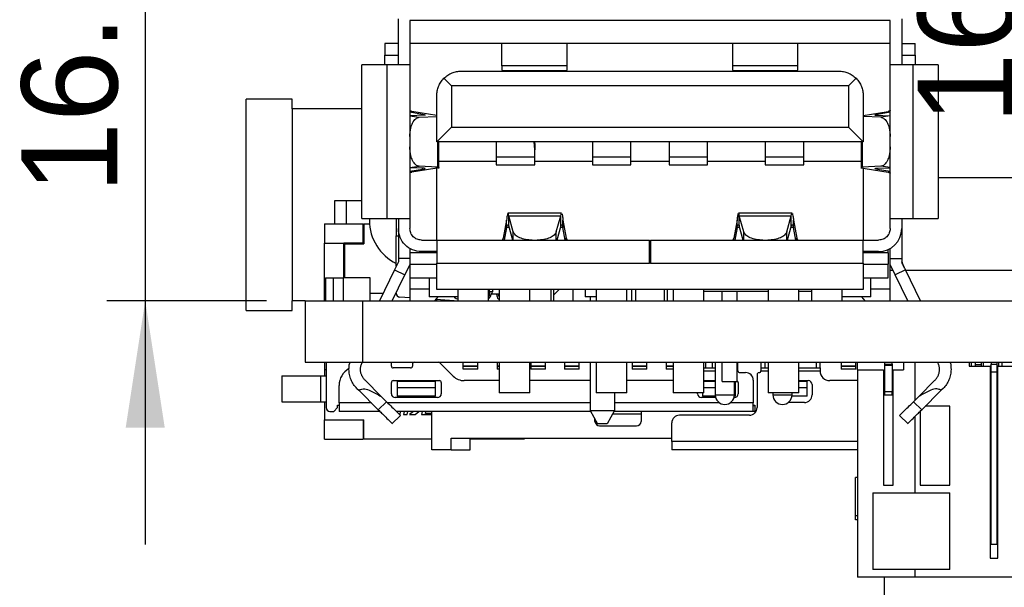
# Model space of a CAD drawing. Header units: millimetres. Extents: x 15 to 205, y 5 to 292.
# Tile 2 of 56: x 34 to 59, y 107 to 122. Entities that reach past the tile are written whole.
import ezdxf

# ---------------------------------------------------------------- set-up
doc = ezdxf.new("R2010")
doc.units = ezdxf.units.MM
doc.layers.add('几何体', color=7, linetype='Continuous')
doc.layers.add('尺寸', color=3, linetype='Continuous')
doc.styles.add('SLDTEXTSTYLE2', font='txt')
doc.dimstyles.new('SLDDIMSTYLE2', dxfattribs={"dimtxt": 2.5, "dimasz": 3.302, "dimexe": 0, "dimexo": 0.0625, "dimtad": 1, "dimdec": 3, "dimrnd": 1e-09, "dimzin": 4, "dimdsep": 46, "dimtxsty": 'SLDTEXTSTYLE2', "dimsah": 1, "dimcen": 0.09, "dimadec": 0, "dimazin": 1, "dimtfac": 1, "dimtdec": 3, "dimtmove": 0, "dimatfit": 0, "dimfxl": 1, "dimfrac": 2, "dimtolj": 1, "dimtzin": 12, "dimarcsym": 0})

# ---------------------------------------------------------------- blocks, each defined once
blk = doc.blocks.new('_D_6')
at = {"layer": '尺寸', "transparency": 16777216}
for p, q in [((37.001, 130.852), (37.001, 137.202)), ((43.59, 130.852), (36.001, 130.852)), ((37.001, 130.852), (37.001, 114.362)), ((40.16, 114.362), (36.001, 114.362)), ((37.001, 114.362), (37.001, 108.012))]:
    blk.add_line(p, q, dxfattribs=at)
for points in [[(37.001, 130.852), (37.509, 134.154), (36.493, 134.154)], [(37.001, 114.362), (36.493, 111.06), (37.509, 111.06)]]:
    blk.add_solid(points, dxfattribs=at)
at = {"layer": '尺寸', "transparency": 16777216, "insert": (33.778, 117.158), "char_height": 2.5, "attachment_point": 1, "rotation": 90, "style": 'SLDTEXTSTYLE2'}
blk.add_mtext('16.490', dxfattribs=at)
blk = doc.blocks.new('_D_7')
at = {"layer": '尺寸', "transparency": 16777216}
for p, q in [((60.332, 130.702), (60.332, 137.052)), ((61.81, 130.702), (59.332, 130.702)), ((60.332, 130.702), (60.332, 114.362)), ((60.332, 114.362), (60.332, 108.012))]:
    blk.add_line(p, q, dxfattribs=at)
for points in [[(60.332, 130.702), (60.84, 134.004), (59.824, 134.004)], [(60.332, 114.362), (59.824, 111.06), (60.84, 111.06)]]:
    blk.add_solid(points, dxfattribs=at)
at = {"layer": '尺寸', "transparency": 16777216, "insert": (57.11, 118.964), "char_height": 2.5, "attachment_point": 1, "rotation": 90, "style": 'SLDTEXTSTYLE2'}
blk.add_mtext('16.340', dxfattribs=at)

msp = doc.modelspace()

# ---------------------------------------------------------------- linework, layer by layer
at = {"layer": '几何体'}
for p, q in [((43.5896, 120.502), (43.5896, 121.702)), ((56.3896, 121.662), (43.8896, 121.662)), ((43.8896, 121.662), (43.8896, 120.502)), ((56.3896, 120.502), (56.3896, 121.662)), ((56.6896, 121.702), (56.6896, 120.502)), ((43.5896, 121.062), (43.2396, 121.062)), ((56.3896, 121.062), (43.8896, 121.062)), ((46.2869, 120.479), (46.2869, 121.062)), ((47.985, 120.479), (47.985, 121.062)), ((52.2869, 121.062), (52.2869, 120.479)), ((53.9871, 120.479), (53.9871, 121.062)), ((56.6896, 121.062), (57.0396, 121.062)), ((57.0396, 120.762), (57.0396, 121.062)), ((43.2396, 120.502), (43.2396, 120.762)), ((43.2396, 120.762), (43.5896, 120.762)), ((56.6896, 120.762), (57.0396, 120.762)), ((57.0396, 120.762), (57.0396, 120.502)), ((42.6396, 116.502), (42.6396, 120.502)), ((43.2896, 120.502), (42.6396, 120.502)), ((43.2896, 120.502), (43.2896, 116.502)), ((43.8896, 120.502), (43.8896, 116.502)), ((47.985, 120.479), (46.2869, 120.479)), ((53.9871, 120.479), (52.2869, 120.479)), ((56.3896, 116.502), (56.3896, 120.502)), ((56.9896, 116.502), (56.9896, 120.502)), ((57.6396, 120.502), (56.9896, 120.502)), ((57.6396, 120.502), (57.6396, 116.502)), ((45.2246, 120.342), (55.0546, 120.342)), ((46.2869, 120.362), (47.985, 120.362)), ((52.2869, 120.362), (53.9871, 120.362)), ((43.8908, 120.0039), (43.8896, 120.0039)), ((44.9706, 119.9609), (44.7756, 120.156)), ((44.9706, 119.9609), (44.9706, 118.883)), ((55.3085, 119.9609), (44.9706, 119.9609)), ((55.3085, 119.9609), (55.5036, 120.156)), ((55.3085, 119.9609), (55.3085, 118.883)), ((44.5896, 118.502), (44.5896, 119.707)), ((55.6896, 119.707), (55.6896, 118.502)), ((40.8298, 119.612), (39.6298, 119.612)), ((39.6298, 114.112), (39.6298, 119.612)), ((40.8298, 119.362), (40.8298, 119.612)), ((40.8298, 119.362), (40.8298, 114.362)), ((42.6396, 119.362), (40.8298, 119.362)), ((43.8896, 119.292), (43.9432, 119.292)), ((44.2181, 119.217), (43.8896, 119.2697)), ((44.2628, 119.1929), (43.8896, 119.1769)), ((43.8896, 119.1742), (44.1343, 119.14)), ((44.5896, 119.1884), (43.9432, 119.292)), ((44.2181, 119.1909), (44.2181, 119.217)), ((55.6896, 119.1881), (56.336, 119.2917)), ((56.0174, 119.1927), (56.3896, 119.1768)), ((56.3896, 119.2694), (56.062, 119.2169)), ((56.062, 119.2169), (56.062, 119.1908)), ((56.3896, 119.1741), (56.1449, 119.1399)), ((56.3896, 119.2917), (56.336, 119.2917)), ((44.1343, 119.14), (44.5896, 119.1594)), ((56.1449, 119.1399), (55.6896, 119.1593)), ((44.9706, 118.883), (44.5896, 118.502)), ((44.9706, 118.883), (55.3085, 118.883)), ((55.6896, 118.502), (55.3085, 118.883)), ((55.6896, 118.502), (44.5896, 118.502)), ((44.6065, 118.502), (44.6065, 117.8438)), ((44.6467, 117.8046), (44.6467, 118.502)), ((46.1396, 118.502), (46.1396, 118.11)), ((47.1396, 118.2969), (47.121, 118.502)), ((47.133, 118.502), (47.1396, 118.4297)), ((47.1396, 118.4297), (47.1396, 118.502)), ((47.1396, 118.4297), (47.1396, 118.2969)), ((48.5848, 118.502), (48.5848, 118.4996)), ((48.6396, 118.502), (48.6396, 118.11)), ((49.6396, 118.11), (49.6396, 118.502)), ((50.5867, 118.502), (50.5867, 118.4996)), ((50.5877, 118.502), (50.5877, 118.4996)), ((50.6396, 118.502), (50.6396, 118.11)), ((51.6396, 118.11), (51.6396, 118.502)), ((53.1396, 118.502), (53.1396, 118.11)), ((54.1396, 118.11), (54.1396, 118.502)), ((54.6777, 118.4996), (54.6777, 118.502)), ((55.0877, 118.502), (55.0877, 118.4996)), ((55.6334, 118.502), (55.6334, 117.8048)), ((55.6736, 117.844), (55.6736, 118.502)), ((47.1396, 118.11), (47.1396, 118.2969)), ((44.6467, 118.002), (46.1396, 118.002)), ((46.1396, 118.11), (47.1396, 118.11)), ((46.1396, 117.899), (47.1396, 117.899)), ((47.1396, 118.002), (48.6396, 118.002)), ((48.6396, 118.11), (49.6396, 118.11)), ((48.6396, 117.899), (49.6396, 117.899)), ((49.6396, 118.002), (50.6396, 118.002)), ((50.6396, 118.11), (51.6396, 118.11)), ((50.6396, 117.899), (51.6396, 117.899)), ((51.6396, 118.002), (53.1396, 118.002)), ((53.1396, 118.11), (54.1396, 118.11)), ((53.1396, 117.899), (54.1396, 117.899)), ((54.1396, 118.002), (55.6334, 118.002)), ((43.8896, 117.8298), (44.1343, 117.864)), ((44.2628, 117.8111), (43.8896, 117.8271)), ((43.8896, 117.7343), (44.2181, 117.787)), ((43.8896, 117.712), (43.9432, 117.712)), ((44.5395, 117.8076), (43.9432, 117.712)), ((44.6065, 117.8438), (44.1343, 117.864)), ((44.2181, 117.787), (44.2181, 117.8131)), ((44.5896, 115.942), (44.5896, 117.8165)), ((56.1449, 117.8641), (55.6736, 117.844)), ((55.6896, 117.8173), (55.6896, 115.942)), ((55.7406, 117.8077), (56.336, 117.7123)), ((56.0174, 117.8113), (56.3896, 117.8272)), ((56.062, 117.8132), (56.062, 117.7871)), ((56.062, 117.7871), (56.3896, 117.7346)), ((56.3896, 117.8299), (56.1449, 117.8641)), ((56.3896, 117.7123), (56.336, 117.7123)), ((57.6396, 117.572), (60.0308, 117.572)), ((41.9298, 116.962), (41.9298, 116.362)), ((42.6396, 116.962), (41.9298, 116.962)), ((42.2298, 116.962), (42.2298, 116.362)), ((43.8896, 117.0001), (43.8908, 117.0001)), ((47.8379, 116.642), (46.4412, 116.642)), ((53.8379, 116.642), (52.4412, 116.642)), ((41.6679, 116.362), (42.6704, 116.362)), ((41.6679, 116.362), (41.6679, 115.862)), ((42.6396, 116.502), (43.2896, 116.502)), ((42.6704, 115.862), (42.6704, 116.362)), ((42.6904, 116.362), (42.6904, 115.842)), ((42.6904, 116.362), (42.8392, 116.362)), ((42.8367, 116.502), (42.8358, 116.4544)), ((43.5358, 116.5037), (43.5358, 116.0499)), ((43.5896, 116.502), (43.5896, 116.242)), ((43.5932, 116.502), (43.5896, 116.4636)), ((43.8896, 116.502), (43.8896, 116.242)), ((46.405, 116.4634), (46.3192, 115.9956)), ((46.405, 116.2706), (46.405, 116.4634)), ((46.5804, 116.1572), (46.463, 116.575)), ((46.463, 116.575), (47.8162, 116.575)), ((46.463, 116.3152), (46.463, 116.575)), ((47.6988, 116.1572), (47.8162, 116.575)), ((47.8162, 116.3152), (47.8162, 116.575)), ((47.8742, 116.2706), (47.8742, 116.4634)), ((47.8742, 116.4634), (47.96, 115.9956)), ((52.405, 116.4634), (52.3192, 115.9956)), ((52.405, 116.2706), (52.405, 116.4634)), ((52.5804, 116.1572), (52.463, 116.575)), ((52.463, 116.575), (53.8162, 116.575)), ((52.463, 116.3152), (52.463, 116.575)), ((53.6988, 116.1572), (53.8162, 116.575)), ((53.8162, 116.3152), (53.8162, 116.575)), ((53.8742, 116.2706), (53.8742, 116.4634)), ((53.8742, 116.4634), (53.96, 115.9956)), ((56.3896, 116.242), (56.3896, 116.502)), ((56.6896, 116.502), (56.6896, 116.242)), ((56.9896, 116.502), (57.6396, 116.502)), ((43.5896, 116.242), (43.5896, 115.462)), ((46.405, 116.2706), (46.3447, 115.942)), ((46.4755, 116.2706), (46.405, 116.2706)), ((46.5679, 115.942), (46.463, 116.3152)), ((46.5804, 115.942), (46.5804, 116.1572)), ((47.6988, 115.942), (47.6988, 116.1572)), ((47.8162, 116.3152), (47.7113, 115.942)), ((47.8742, 116.2706), (47.8037, 116.2706)), ((47.9345, 115.942), (47.8742, 116.2706)), ((52.405, 116.2706), (52.3447, 115.942)), ((52.4755, 116.2706), (52.405, 116.2706)), ((52.5679, 115.942), (52.463, 116.3152)), ((52.5804, 115.942), (52.5804, 116.1572)), ((53.6988, 115.942), (53.6988, 116.1572)), ((53.8162, 116.3152), (53.7113, 115.942)), ((53.8742, 116.2706), (53.8037, 116.2706)), ((53.9345, 115.942), (53.8742, 116.2706)), ((56.6896, 116.242), (56.6896, 115.462)), ((41.6679, 114.562), (41.6679, 115.862)), ((41.6679, 115.862), (42.1679, 115.862)), ((42.1679, 114.962), (42.1679, 115.862)), ((42.6704, 115.862), (42.1679, 115.862)), ((42.1879, 115.842), (42.1879, 114.962)), ((42.1879, 115.842), (42.6904, 115.842)), ((42.6704, 115.862), (42.6904, 115.862)), ((43.5358, 115.2619), (43.5358, 116.0499)), ((43.5358, 116.0499), (43.5896, 116.0499)), ((44.1896, 115.942), (44.5896, 115.942)), ((44.5896, 115.942), (50.1296, 115.942)), ((45.3872, 115.9433), (45.3872, 115.942)), ((46.3192, 115.942), (46.3192, 115.9956)), ((47.96, 115.942), (47.96, 115.9956)), ((48.892, 115.942), (48.892, 115.9433)), ((50.1496, 115.942), (55.6896, 115.942)), ((51.3872, 115.9433), (51.3872, 115.942)), ((52.3192, 115.942), (52.3192, 115.9956)), ((53.96, 115.942), (53.96, 115.9956)), ((54.892, 115.942), (54.892, 115.9433)), ((55.6896, 115.942), (56.0896, 115.942)), ((43.8896, 115.7347), (43.8896, 115.612)), ((44.5896, 115.612), (43.8896, 115.612)), ((43.8896, 115.612), (43.8896, 115.312)), ((44.5896, 115.642), (44.1896, 115.642)), ((50.1496, 115.612), (50.1296, 115.612)), ((56.0896, 115.642), (55.6896, 115.642)), ((56.3396, 115.612), (55.6896, 115.612)), ((56.3396, 115.612), (56.3396, 115.6966)), ((56.3396, 115.612), (56.3396, 115.312)), ((56.3896, 114.962), (56.3896, 115.7224)), ((42.1879, 115.362), (42.1679, 115.362)), ((43.5896, 115.3722), (43.4905, 115.1689)), ((43.8896, 115.462), (43.5896, 115.462)), ((43.5896, 115.462), (43.5896, 115.3722)), ((44.5896, 115.342), (50.1296, 115.342)), ((44.5896, 114.652), (44.5896, 115.342)), ((50.1496, 115.342), (50.1296, 115.342)), ((50.1496, 115.342), (55.6896, 115.342)), ((55.6896, 115.342), (55.6896, 114.652)), ((56.3896, 115.462), (56.5941, 115.462)), ((56.5941, 115.462), (56.6896, 115.462)), ((56.6896, 115.462), (56.6896, 115.3722)), ((56.6896, 115.462), (56.6933, 115.462)), ((43.4905, 115.1689), (43.0969, 114.362)), ((43.4905, 115.1689), (43.7601, 115.0374)), ((43.8896, 115.3029), (43.7601, 115.0374)), ((43.8896, 115.312), (43.8896, 114.962)), ((43.8896, 115.312), (44.5896, 115.312)), ((55.6896, 115.312), (56.3396, 115.312)), ((56.3396, 114.962), (56.3396, 115.312)), ((56.5191, 115.0374), (56.3896, 115.3029)), ((56.3896, 115.162), (56.4583, 115.162)), ((56.7887, 115.1689), (56.5191, 115.0374)), ((57.1823, 114.362), (56.7887, 115.1689)), ((56.7921, 115.162), (60.5927, 115.162)), ((41.6933, 114.962), (41.6933, 114.362)), ((41.6933, 114.962), (41.8933, 114.962)), ((41.8933, 114.962), (41.8933, 114.362)), ((41.8933, 114.962), (42.1533, 114.962)), ((42.1533, 114.962), (42.1533, 114.362)), ((42.8533, 114.962), (42.1533, 114.962)), ((42.8533, 114.362), (42.8533, 114.962)), ((43.4307, 114.362), (43.7601, 115.0374)), ((43.8896, 114.962), (44.5896, 114.962)), ((43.8896, 114.962), (43.8896, 114.662)), ((44.3896, 114.962), (44.3896, 114.462)), ((55.6896, 114.962), (56.3396, 114.962)), ((55.8896, 114.462), (55.8896, 114.962)), ((56.3896, 114.662), (56.3896, 114.962)), ((56.8485, 114.362), (56.5191, 115.0374)), ((41.6679, 114.562), (41.6933, 114.562)), ((41.6679, 114.362), (41.6679, 114.562)), ((42.8533, 114.562), (43.1945, 114.562)), ((44.3896, 114.662), (43.8896, 114.662)), ((43.8896, 114.662), (43.8896, 114.362)), ((55.6896, 114.652), (44.5896, 114.652)), ((45.1396, 114.652), (45.1396, 114.362)), ((45.9396, 114.362), (45.9396, 114.652)), ((45.9396, 114.5912), (45.9609, 114.5956)), ((45.9609, 114.5956), (45.9609, 114.652)), ((46.0358, 114.5956), (45.9609, 114.5956)), ((46.0358, 114.652), (46.0358, 114.5956)), ((46.2136, 114.652), (46.2136, 114.362)), ((47.0136, 114.362), (47.0136, 114.652)), ((47.5679, 114.362), (47.5679, 114.652)), ((47.6298, 114.5051), (47.7767, 114.652)), ((47.6298, 114.652), (47.6298, 114.5051)), ((48.1298, 114.652), (48.1298, 114.362)), ((48.4543, 114.652), (48.4543, 114.4606)), ((48.7396, 114.652), (48.7396, 114.362)), ((49.5396, 114.362), (49.5396, 114.652)), ((49.6698, 114.362), (49.6698, 114.652)), ((49.7646, 114.652), (49.7646, 114.362)), ((50.5146, 114.362), (50.5146, 114.652)), ((50.5867, 114.652), (50.5867, 114.362)), ((50.5877, 114.652), (50.5877, 114.362)), ((50.7396, 114.652), (50.7396, 114.362)), ((51.5396, 114.362), (51.5396, 114.652)), ((51.5396, 114.612), (53.2136, 114.612)), ((52.0177, 114.362), (52.0177, 114.612)), ((52.4077, 114.362), (52.4077, 114.612)), ((53.2136, 114.652), (53.2136, 114.362)), ((54.0136, 114.362), (54.0136, 114.652)), ((54.0136, 114.612), (54.3396, 114.612)), ((54.3396, 114.652), (54.3396, 114.362)), ((55.1396, 114.362), (55.1396, 114.652)), ((56.3896, 114.662), (55.8896, 114.662)), ((56.3896, 114.362), (56.3896, 114.662)), ((41.1599, 114.362), (40.8298, 114.362)), ((40.8298, 114.112), (40.8298, 114.362)), ((41.1599, 114.362), (41.1599, 112.762)), ((41.1599, 114.362), (42.6598, 114.362)), ((42.6598, 114.362), (42.6598, 112.762)), ((42.6598, 114.362), (79.4201, 114.362)), ((43.8896, 114.4394), (43.6291, 114.4568)), ((45.1396, 114.462), (44.3896, 114.462)), ((44.5396, 114.362), (44.6229, 114.462)), ((44.5429, 114.362), (44.5429, 114.366)), ((45.0449, 114.362), (44.5663, 114.394)), ((44.5929, 114.362), (44.5929, 114.3923)), ((44.6929, 114.3856), (44.6929, 114.362)), ((44.7929, 114.3789), (44.7929, 114.362)), ((44.8085, 114.362), (44.8085, 114.3778)), ((45.0384, 114.462), (45.0449, 114.4616)), ((45.0449, 114.4616), (45.0449, 114.462)), ((45.9562, 114.4977), (45.9396, 114.4943)), ((46.2136, 114.532), (46.013, 114.532)), ((46.1472, 114.532), (46.1472, 114.522)), ((46.1972, 114.522), (46.1972, 114.532)), ((47.6298, 114.5051), (47.6298, 114.362)), ((48.7396, 114.4606), (48.4543, 114.4606)), ((48.5848, 114.4606), (48.5848, 114.362)), ((55.8896, 114.462), (55.1396, 114.462)), ((55.7396, 114.362), (55.6563, 114.462)), ((39.6298, 114.112), (40.8298, 114.112)), ((41.1599, 112.762), (42.6598, 112.762)), ((41.6679, 112.762), (41.6679, 112.562)), ((41.7073, 112.762), (41.7073, 111.582)), ((42.6598, 112.762), (95.6597, 112.762)), ((43.4073, 112.662), (43.4073, 112.762)), ((45.2773, 112.662), (45.2773, 112.762)), ((45.6573, 112.662), (45.6573, 112.762)), ((46.1573, 112.762), (46.1573, 112.662)), ((46.2136, 112.762), (46.2136, 111.962)), ((47.0136, 111.962), (47.0136, 112.762)), ((47.0373, 112.762), (47.0373, 112.662)), ((47.4173, 112.662), (47.4173, 112.762)), ((47.9173, 112.762), (47.9173, 112.662)), ((48.2973, 112.662), (48.2973, 112.762)), ((48.5848, 112.762), (48.5848, 111.5006)), ((48.7396, 112.762), (48.7396, 111.962)), ((49.5396, 111.962), (49.5396, 112.762)), ((49.6773, 112.762), (49.6773, 112.662)), ((50.0573, 112.662), (50.0573, 112.762)), ((50.5573, 112.762), (50.5573, 112.662)), ((50.7396, 112.762), (50.7396, 111.962)), ((51.5396, 111.962), (51.5396, 112.762)), ((51.5873, 112.762), (51.5873, 112.612)), ((51.7573, 112.762), (51.7573, 112.612)), ((51.8367, 112.762), (51.8367, 111.912)), ((52.0177, 112.262), (52.0177, 112.762)), ((52.4077, 112.262), (52.4077, 112.762)), ((52.4273, 112.612), (52.4273, 112.762)), ((53.0273, 112.762), (53.0273, 112.612)), ((53.1273, 112.762), (53.1273, 112.612)), ((53.2136, 112.762), (53.2136, 111.962)), ((54.0136, 111.962), (54.0136, 112.762)), ((54.4673, 112.762), (54.4673, 112.612)), ((54.5673, 112.612), (54.5673, 112.762)), ((55.1173, 112.762), (55.1173, 112.662)), ((55.4973, 112.662), (55.4973, 112.762)), ((55.5398, 112.562), (55.5398, 112.762)), ((56.2398, 112.762), (56.2398, 112.712)), ((56.4398, 112.712), (56.4398, 112.762)), ((56.7398, 112.762), (56.7398, 112.562)), ((57.0398, 111.7773), (57.0398, 112.762)), ((58.4464, 112.762), (58.4464, 112.662)), ((58.5073, 112.662), (58.5073, 112.762)), ((58.6148, 112.702), (58.6148, 112.762)), ((58.7648, 112.702), (58.7648, 112.762)), ((58.8073, 112.762), (58.8073, 112.662)), ((59.0148, 112.762), (59.0148, 112.712)), ((59.1648, 112.762), (59.1648, 112.712)), ((59.2073, 112.762), (59.2073, 112.662)), ((59.3073, 112.662), (59.3073, 112.762)), ((41.6679, 112.562), (41.6679, 112.407)), ((41.7073, 112.562), (41.6679, 112.562)), ((43.9073, 112.612), (43.4573, 112.612)), ((43.9573, 112.712), (43.9573, 112.662)), ((45.0202, 112.3992), (44.672, 112.7474)), ((45.6573, 112.662), (45.2773, 112.662)), ((45.2773, 112.647), (45.2773, 112.662)), ((45.6573, 112.647), (45.2773, 112.647)), ((45.2773, 112.582), (45.2773, 112.647)), ((45.6573, 112.582), (45.2773, 112.582)), ((45.6573, 112.647), (45.6573, 112.662)), ((45.6573, 112.582), (45.6573, 112.647)), ((46.2136, 112.662), (46.1573, 112.662)), ((46.1573, 112.662), (46.1573, 112.647)), ((46.1573, 112.647), (46.1573, 112.582)), ((46.2136, 112.647), (46.1573, 112.647)), ((46.2136, 112.582), (46.1573, 112.582)), ((47.4173, 112.662), (47.0373, 112.662)), ((47.0373, 112.662), (47.0373, 112.647)), ((47.4173, 112.647), (47.0373, 112.647)), ((47.0373, 112.647), (47.0373, 112.582)), ((47.4173, 112.582), (47.0373, 112.582)), ((47.4173, 112.647), (47.4173, 112.662)), ((47.4173, 112.582), (47.4173, 112.647)), ((48.2973, 112.662), (47.9173, 112.662)), ((47.9173, 112.662), (47.9173, 112.647)), ((48.2973, 112.647), (47.9173, 112.647)), ((47.9173, 112.647), (47.9173, 112.582)), ((48.2973, 112.582), (47.9173, 112.582)), ((48.2973, 112.647), (48.2973, 112.662)), ((48.2973, 112.582), (48.2973, 112.647)), ((50.0573, 112.662), (49.6773, 112.662)), ((49.6773, 112.662), (49.6773, 112.647)), ((50.0573, 112.647), (49.6773, 112.647)), ((49.6773, 112.647), (49.6773, 112.582)), ((50.0573, 112.582), (49.6773, 112.582)), ((50.0573, 112.647), (50.0573, 112.662)), ((50.0573, 112.582), (50.0573, 112.647)), ((50.7396, 112.662), (50.5573, 112.662)), ((50.5573, 112.662), (50.5573, 112.647)), ((50.5573, 112.647), (50.5573, 112.582)), ((50.7396, 112.647), (50.5573, 112.647)), ((50.7396, 112.582), (50.5573, 112.582)), ((51.5396, 112.612), (51.5873, 112.612)), ((51.5396, 112.542), (51.8367, 112.542)), ((51.5873, 112.612), (51.7573, 112.612)), ((51.7573, 112.612), (51.8367, 112.612)), ((52.4077, 112.612), (52.4273, 112.612)), ((52.4077, 112.542), (52.4273, 112.542)), ((52.4273, 112.542), (52.4273, 112.612)), ((53.0273, 112.612), (53.1273, 112.612)), ((53.0273, 112.612), (53.0273, 112.542)), ((53.0273, 112.542), (53.2136, 112.542)), ((53.1273, 112.612), (53.2136, 112.612)), ((54.0136, 112.612), (54.4673, 112.612)), ((54.0136, 112.542), (54.5673, 112.542)), ((54.4673, 112.612), (54.5673, 112.612)), ((54.5673, 112.612), (54.5673, 112.542)), ((54.5673, 112.532), (54.5673, 112.542)), ((55.4973, 112.662), (55.1173, 112.662)), ((55.1173, 112.662), (55.1173, 112.647)), ((55.4973, 112.647), (55.1173, 112.647)), ((55.1173, 112.647), (55.1173, 112.582)), ((55.4973, 112.582), (55.1173, 112.582)), ((55.4973, 112.647), (55.4973, 112.662)), ((55.4973, 112.582), (55.4973, 112.647)), ((55.5398, 112.562), (55.5398, 107.162)), ((55.5398, 112.562), (56.2148, 112.562)), ((56.2148, 112.562), (56.2148, 109.562)), ((56.2398, 112.712), (56.4398, 112.712)), ((56.2398, 112.712), (56.2398, 112.6834)), ((56.2398, 112.6834), (56.4398, 112.6834)), ((56.2398, 112.6834), (56.2398, 111.9926)), ((56.4398, 112.712), (56.4398, 112.6834)), ((56.4398, 112.6834), (56.4398, 111.9926)), ((56.4648, 109.562), (56.4648, 112.562)), ((56.4648, 112.562), (56.7398, 112.562)), ((58.4464, 112.662), (58.9898, 112.662)), ((58.6148, 112.702), (58.7648, 112.702)), ((58.6148, 112.662), (58.6148, 112.702)), ((58.7648, 112.662), (58.7648, 112.702)), ((58.9898, 112.662), (58.9898, 107.662)), ((59.0148, 112.662), (58.9898, 112.662)), ((59.0148, 112.712), (59.1648, 112.712)), ((59.0148, 112.512), (59.0148, 112.712)), ((59.0148, 112.512), (59.1648, 112.512)), ((59.0148, 108.012), (59.0148, 112.512)), ((59.1648, 112.712), (59.1648, 112.512)), ((59.1898, 112.662), (59.1648, 112.662)), ((59.1648, 112.512), (59.1648, 108.012)), ((59.1898, 112.662), (59.7898, 112.662)), ((59.1898, 107.662), (59.1898, 112.662)), ((40.5599, 112.407), (40.5599, 111.727)), ((40.5599, 112.407), (41.5599, 112.407)), ((41.5599, 112.407), (41.5599, 111.727)), ((41.5599, 112.407), (41.7073, 112.407)), ((43.146, 111.8703), (42.7223, 112.2925)), ((43.4573, 112.282), (44.6573, 112.282)), ((43.5573, 112.272), (43.5573, 112.102)), ((43.5573, 112.272), (44.5573, 112.272)), ((44.5573, 112.102), (44.5573, 112.272)), ((46.2136, 112.282), (45.303, 112.282)), ((48.5848, 112.282), (47.0136, 112.282)), ((50.7396, 112.282), (49.5396, 112.282)), ((51.5396, 112.282), (51.8367, 112.282)), ((51.5396, 112.272), (51.8367, 112.272)), ((52.0177, 112.262), (52.4077, 112.262)), ((52.3367, 111.912), (52.3367, 112.262)), ((52.3673, 112.102), (52.3673, 112.262)), ((52.4773, 112.492), (52.6273, 112.492)), ((52.8273, 112.292), (52.8273, 111.702)), ((52.9273, 112.442), (52.9273, 111.582)), ((54.0136, 112.282), (54.2573, 112.282)), ((54.0136, 112.272), (54.2273, 112.272)), ((54.2273, 112.102), (54.2273, 112.272)), ((55.5398, 112.282), (54.8173, 112.282)), ((57.1331, 111.8703), (57.5569, 112.2925)), ((42.0473, 111.702), (42.0473, 112.1578)), ((42.5105, 112.08), (42.5595, 112.0313)), ((42.5595, 112.0313), (43.0671, 111.5255)), ((43.4073, 111.942), (43.4073, 112.232)), ((43.5573, 112.102), (43.5573, 111.882)), ((43.5573, 112.102), (44.5573, 112.102)), ((44.5573, 111.882), (44.5573, 112.102)), ((44.7073, 112.232), (44.7073, 111.942)), ((51.5396, 112.102), (51.8367, 112.102)), ((52.3367, 112.102), (52.3673, 112.102)), ((52.3673, 111.882), (52.3673, 112.102)), ((52.4373, 112.232), (52.4373, 111.942)), ((54.0136, 112.102), (54.2273, 112.102)), ((54.2273, 111.882), (54.2273, 112.102)), ((54.3573, 112.182), (54.3573, 111.912)), ((56.4398, 111.9926), (56.2398, 111.9926)), ((56.2398, 111.9926), (56.2398, 111.912)), ((56.4398, 111.912), (56.4398, 111.9926)), ((57.2121, 111.5255), (57.7197, 112.0313)), ((57.7686, 112.08), (57.7197, 112.0313)), ((43.146, 111.8703), (43.2829, 111.7339)), ((44.6073, 111.842), (43.5073, 111.842)), ((44.5573, 111.882), (43.5573, 111.882)), ((47.0136, 111.962), (46.2136, 111.962)), ((49.5396, 111.962), (48.7396, 111.962)), ((49.2148, 111.962), (49.2148, 111.5006)), ((51.5396, 111.962), (50.7396, 111.962)), ((51.3773, 111.942), (51.3773, 111.962)), ((51.8467, 111.842), (51.4773, 111.842)), ((51.5073, 111.962), (51.5073, 111.882)), ((51.8385, 111.882), (51.5073, 111.882)), ((51.8367, 111.912), (52.3367, 111.912)), ((52.3373, 111.842), (52.3267, 111.842)), ((52.3673, 111.882), (52.3349, 111.882)), ((54.0136, 111.962), (53.2136, 111.962)), ((53.3367, 111.962), (53.3367, 111.912)), ((53.3367, 111.912), (53.8367, 111.912)), ((54.2273, 111.882), (53.8349, 111.882)), ((53.8367, 111.912), (53.8367, 111.962)), ((56.2398, 111.912), (56.4398, 111.912)), ((56.9962, 111.7339), (57.1331, 111.8703)), ((40.5599, 111.727), (41.5599, 111.727)), ((41.5599, 111.727), (41.7073, 111.727)), ((41.6679, 111.727), (41.6679, 111.262)), ((41.8073, 111.482), (41.9073, 111.482)), ((41.9073, 111.482), (42.0073, 111.582)), ((42.0073, 111.642), (42.0473, 111.642)), ((42.0073, 111.582), (42.0073, 111.642)), ((42.0473, 111.702), (42.0473, 111.482)), ((42.89, 111.702), (42.0473, 111.702)), ((43.1107, 111.482), (42.0473, 111.482)), ((43.0671, 111.5255), (43.283, 111.7339)), ((48.5848, 111.702), (43.315, 111.702)), ((48.5952, 111.482), (43.5358, 111.482)), ((43.6325, 111.3986), (43.6487, 111.482)), ((43.7434, 111.482), (43.7272, 111.3986)), ((43.8202, 111.3986), (43.8364, 111.482)), ((43.9804, 111.482), (43.8822, 111.3986)), ((44.0262, 111.3986), (44.1244, 111.482)), ((44.2123, 111.482), (44.1961, 111.3986)), ((44.2938, 111.4226), (44.3053, 111.482)), ((44.4599, 110.482), (44.4599, 111.482)), ((48.5848, 111.5006), (49.2148, 111.5006)), ((48.5848, 111.5006), (48.7748, 111.1606)), ((49.2148, 111.5006), (49.0248, 111.1606)), ((52.8273, 111.482), (49.2044, 111.482)), ((51.9511, 111.702), (49.2148, 111.702)), ((49.9073, 111.482), (49.9073, 111.412)), ((52.8273, 111.702), (52.2224, 111.702)), ((52.8273, 111.482), (52.8273, 111.702)), ((52.8273, 111.642), (52.8673, 111.642)), ((52.8273, 111.632), (52.8673, 111.632)), ((52.8673, 111.482), (52.8273, 111.482)), ((52.8673, 111.642), (52.8673, 111.4392)), ((54.1573, 111.712), (53.7367, 111.712)), ((57.212, 111.5255), (56.9962, 111.7339)), ((57.17, 111.4835), (57.17, 109.562)), ((57.9398, 111.6147), (57.3016, 111.6147)), ((57.9398, 109.562), (57.9398, 111.6147)), ((41.6679, 111.262), (42.6904, 111.262)), ((41.6679, 110.762), (41.6679, 111.262)), ((42.6704, 111.262), (42.6704, 110.762)), ((42.6904, 110.762), (42.6904, 111.262)), ((43.4211, 111.1561), (43.6466, 111.374)), ((43.7272, 111.3986), (43.8202, 111.3986)), ((43.8822, 111.3986), (44.0262, 111.3986)), ((44.1961, 111.3986), (44.4599, 111.3986)), ((44.4348, 111.4226), (44.2938, 111.4226)), ((44.4599, 111.4533), (44.4348, 111.4226)), ((48.7073, 111.222), (48.7073, 111.2814)), ((49.9073, 111.412), (49.1653, 111.412)), ((49.9073, 111.412), (49.9073, 111.222)), ((52.7273, 111.382), (50.9073, 111.382)), ((56.6325, 111.374), (56.8581, 111.1562)), ((57.0398, 109.362), (57.0398, 111.3537)), ((49.0248, 111.1606), (48.7748, 111.1606)), ((48.8273, 111.102), (49.7873, 111.102)), ((50.7073, 110.702), (50.7073, 111.182)), ((41.6679, 110.762), (42.6704, 110.762)), ((44.4599, 110.762), (42.6904, 110.762)), ((44.9599, 110.482), (44.9599, 110.782)), ((44.9599, 110.782), (50.7073, 110.782)), ((45.4565, 110.482), (45.4565, 110.782)), ((46.8679, 110.762), (45.4565, 110.762)), ((46.8679, 110.782), (46.8679, 110.762)), ((44.9599, 110.482), (44.4599, 110.482)), ((44.9599, 110.482), (45.4565, 110.482)), ((50.7073, 110.702), (50.7073, 110.482)), ((55.5398, 110.702), (50.7073, 110.702)), ((55.5398, 110.482), (50.7073, 110.482)), ((55.4898, 108.762), (55.4898, 109.762)), ((55.5398, 109.762), (55.4898, 109.762)), ((56.2148, 109.562), (56.4648, 109.562)), ((57.17, 109.562), (57.9398, 109.562)), ((55.9398, 109.362), (55.9398, 107.362)), ((55.9398, 109.362), (57.0398, 109.362)), ((57.0398, 109.362), (57.9398, 109.362)), ((57.9398, 107.362), (57.9398, 109.362)), ((55.5398, 108.762), (55.4898, 108.762)), ((55.4898, 108.662), (55.4898, 108.762)), ((55.5398, 108.662), (55.4898, 108.662)), ((59.1648, 108.012), (59.0148, 108.012)), ((58.9898, 107.662), (59.1898, 107.662)), ((57.0398, 107.162), (55.5398, 107.162)), ((57.0398, 107.362), (55.9398, 107.362)), ((56.2398, 106.262), (56.2398, 107.162)), ((57.0398, 107.162), (57.0398, 107.362)), ((57.9398, 107.362), (57.0398, 107.362)), ((83.9398, 107.162), (57.0398, 107.162))]:
    msp.add_line(p, q, dxfattribs=at)
for centre, radius, start, end in [((44.0858, 116.4544), 1.25, 180, 243.89612), ((56.0896, 116.242), 0.6, 270, 0), ((57.3896, 115.5338), 0.7, 180, 185.88402), ((43.6358, 114.5566), 0.1, 180, 266.16909), ((45.8542, 114.5518), 0.1154, 332.08408, 22.35752), ((45.9358, 114.5956), 0.1, 281.75612, 0), ((45.8085, 114.562), 0.2, 310.95664, 348.79413), ((44.0073, 112.712), 0.05, 90, 180), ((44.6366, 112.712), 0.05, 45, 90), ((42.5473, 112.1578), 0.5, 119.05928, 180), ((43.4573, 112.662), 0.05, 180, 270), ((43.9073, 112.662), 0.05, 270, 0), ((52.4773, 112.542), 0.05, 180, 270), ((52.9773, 112.542), 0.05, 270, 0), ((54.8173, 112.532), 0.25, 180, 270), ((43.4573, 112.232), 0.05, 90, 180), ((44.6573, 112.232), 0.05, 0, 90), ((45.303, 112.682), 0.4, 225, 270), ((52.3873, 112.232), 0.05, 0, 65.93329), ((52.6273, 112.292), 0.2, 0, 90), ((52.9773, 112.442), 0.05, 90, 180), ((54.2573, 112.182), 0.1, 0, 90), ((43.5073, 111.942), 0.1, 180, 270), ((44.6073, 111.942), 0.1, 270, 0), ((51.4773, 111.942), 0.1, 180, 270), ((52.0867, 111.912), 0.25, 180, 0), ((52.3373, 111.942), 0.1, 270, 0), ((53.5867, 111.912), 0.25, 180, 0), ((54.1573, 111.912), 0.2, 270, 0), ((41.8073, 111.582), 0.1, 180, 270), ((52.7273, 111.582), 0.2, 270, 0), ((50.9073, 111.182), 0.2, 90, 180), ((48.8273, 111.222), 0.12, 180, 270), ((49.7873, 111.222), 0.12, 270, 0)]:
    msp.add_arc(centre, radius, start, end, dxfattribs=at)
msp.add_ellipse((46.0559, 114.3945), major_axis=(1.011, -0.0677), ratio=0.0986921, start_param=3.1482012, end_param=3.5844589, dxfattribs=at)
for points in [[(43.2396, 121.062), (43.2396, 121.0575), (43.2396, 121.0485), (43.2396, 120.9791), (43.2396, 120.8799), (43.2396, 120.8013), (43.2396, 120.762)], [(43.8896, 120.502), (43.8806, 120.502), (43.8625, 120.502), (43.7238, 120.502), (43.5255, 120.502), (43.3682, 120.502), (43.2896, 120.502)], [(56.9896, 120.502), (56.911, 120.502), (56.7537, 120.502), (56.5554, 120.502), (56.4166, 120.502), (56.3986, 120.502), (56.3896, 120.502)], [(43.9432, 119.292), (43.9353, 119.2942), (43.9194, 119.2986), (43.9027, 119.3052), (43.8916, 119.3117), (43.8903, 119.3161), (43.8896, 119.3183)], [(56.3896, 119.318), (56.3889, 119.3158), (56.3875, 119.3114), (56.3765, 119.3049), (56.3598, 119.2983), (56.3439, 119.2939), (56.336, 119.2917)], [(43.9432, 117.712), (43.9353, 117.7098), (43.9194, 117.7054), (43.9027, 117.6988), (43.8916, 117.6923), (43.8903, 117.6879), (43.8896, 117.6857)], [(56.336, 117.7123), (56.3439, 117.7101), (56.3598, 117.7057), (56.3765, 117.6991), (56.3875, 117.6926), (56.3889, 117.6882), (56.3896, 117.686)], [(46.434, 116.6344), (46.4292, 116.619), (46.4195, 116.5881), (46.4098, 116.505), (46.405, 116.4634)], [(47.8452, 116.6344), (47.85, 116.619), (47.8597, 116.5881), (47.8694, 116.505), (47.8742, 116.4634)], [(52.434, 116.6344), (52.4292, 116.619), (52.4195, 116.5881), (52.4098, 116.505), (52.405, 116.4634)], [(53.8452, 116.6344), (53.85, 116.619), (53.8597, 116.5881), (53.8694, 116.505), (53.8742, 116.4634)], [(43.2896, 116.502), (43.3682, 116.502), (43.5255, 116.502), (43.7238, 116.502), (43.8625, 116.502), (43.8806, 116.502), (43.8896, 116.502)], [(56.3896, 116.502), (56.3986, 116.502), (56.4166, 116.502), (56.5554, 116.502), (56.7537, 116.502), (56.911, 116.502), (56.9896, 116.502)], [(44.1896, 115.642), (44.111, 115.651), (43.9537, 115.6691), (43.7554, 115.8078), (43.6166, 116.0061), (43.5986, 116.1634), (43.5896, 116.242)], [(44.1896, 115.942), (44.1503, 115.9465), (44.0717, 115.9555), (43.9725, 116.0249), (43.9031, 116.1241), (43.8941, 116.2027), (43.8896, 116.242)], [(46.405, 116.2706), (46.4098, 116.2869), (46.4195, 116.3195), (46.434, 116.3426), (46.4485, 116.344), (46.4581, 116.3248), (46.463, 116.3152)], [(47.0755, 115.942), (47.0159, 115.9451), (46.8965, 115.9513), (46.7412, 115.9997), (46.6238, 116.0698), (46.5949, 116.1281), (46.5804, 116.1572)], [(47.6988, 116.1572), (47.6843, 116.1281), (47.6554, 116.0698), (47.538, 115.9997), (47.3827, 115.9513), (47.2633, 115.9451), (47.2036, 115.942)], [(47.8162, 116.3152), (47.821, 116.3248), (47.8307, 116.344), (47.8452, 116.3426), (47.8597, 116.3195), (47.8694, 116.2869), (47.8742, 116.2706)], [(52.405, 116.2706), (52.4098, 116.2869), (52.4195, 116.3195), (52.434, 116.3426), (52.4485, 116.344), (52.4581, 116.3248), (52.463, 116.3152)], [(53.0755, 115.942), (53.0159, 115.9451), (52.8965, 115.9513), (52.7412, 115.9997), (52.6238, 116.0698), (52.5949, 116.1281), (52.5804, 116.1572)], [(53.6988, 116.1572), (53.6843, 116.1281), (53.6554, 116.0698), (53.538, 115.9997), (53.3827, 115.9513), (53.2633, 115.9451), (53.2036, 115.942)], [(53.8162, 116.3152), (53.821, 116.3248), (53.8307, 116.344), (53.8452, 116.3426), (53.8597, 116.3195), (53.8694, 116.2869), (53.8742, 116.2706)], [(56.3896, 116.242), (56.3851, 116.2027), (56.3761, 116.1241), (56.3067, 116.0249), (56.2075, 115.9555), (56.1289, 115.9465), (56.0896, 115.942)], [(44.5896, 115.942), (44.5896, 115.933), (44.5896, 115.9149), (44.5896, 115.7762), (44.5896, 115.5779), (44.5896, 115.4206), (44.5896, 115.342)], [(46.3192, 115.9956), (46.3167, 115.9877), (46.3116, 115.9718), (46.3041, 115.9551), (46.2966, 115.9441), (46.2916, 115.9427), (46.2891, 115.942)], [(47.96, 115.9956), (47.9625, 115.9877), (47.9675, 115.9718), (47.9751, 115.9551), (47.9826, 115.9441), (47.9876, 115.9427), (47.9901, 115.942)], [(50.1296, 115.342), (50.1296, 115.4206), (50.1296, 115.5779), (50.1296, 115.7762), (50.1296, 115.9149), (50.1296, 115.933), (50.1296, 115.942)], [(50.1496, 115.942), (50.1496, 115.933), (50.1496, 115.9149), (50.1496, 115.7762), (50.1496, 115.5779), (50.1496, 115.4206), (50.1496, 115.342)], [(52.3192, 115.9956), (52.3167, 115.9877), (52.3116, 115.9718), (52.3041, 115.9551), (52.2966, 115.9441), (52.2916, 115.9427), (52.2891, 115.942)], [(53.96, 115.9956), (53.9625, 115.9877), (53.9675, 115.9718), (53.9751, 115.9551), (53.9826, 115.9441), (53.9876, 115.9427), (53.9901, 115.942)], [(55.6896, 115.342), (55.6896, 115.4206), (55.6896, 115.5779), (55.6896, 115.7762), (55.6896, 115.9149), (55.6896, 115.933), (55.6896, 115.942)], [(42.5105, 112.08), (42.4798, 112.1143), (42.4184, 112.1828), (42.3545, 112.3059), (42.3124, 112.4381), (42.3072, 112.5299), (42.3046, 112.5759)], [(42.6046, 112.5759), (42.6063, 112.6063), (42.6098, 112.6671), (42.6333, 112.7232), (42.6451, 112.7513)], [(42.7223, 112.2925), (42.7047, 112.3121), (42.6696, 112.3513), (42.6331, 112.4216), (42.609, 112.4972), (42.6061, 112.5497), (42.6046, 112.5759)], [(57.5569, 112.2925), (57.5745, 112.3121), (57.6096, 112.3513), (57.6461, 112.4216), (57.6701, 112.4972), (57.6731, 112.5497), (57.6746, 112.5759)], [(57.6746, 112.5759), (57.6728, 112.6063), (57.6693, 112.6671), (57.6458, 112.7232), (57.6341, 112.7513)], [(57.9746, 112.5759), (57.972, 112.5299), (57.9668, 112.4381), (57.9247, 112.3059), (57.8608, 112.1828), (57.7994, 112.1143), (57.7686, 112.08)]]:
    msp.add_open_spline(points, degree=3, dxfattribs=at)
for points, knots in [([(46.2869, 120.479), (46.2869, 120.4409), (46.2869, 120.3732), (46.2869, 120.37), (46.2869, 120.3686)], [0, 0, 0, 0, 0.5621083, 1, 1, 1, 1]), ([(47.985, 120.3686), (47.985, 120.37), (47.985, 120.3732), (47.985, 120.4409), (47.985, 120.479)], [0, 0, 0, 0, 0.4378917, 1, 1, 1, 1]), ([(52.2869, 120.479), (52.2869, 120.4409), (52.2869, 120.3732), (52.2869, 120.37), (52.2869, 120.3686)], [0, 0, 0, 0, 0.5621083, 1, 1, 1, 1]), ([(53.9871, 120.3686), (53.9871, 120.37), (53.9871, 120.3732), (53.9871, 120.4409), (53.9871, 120.479)], [0, 0, 0, 0, 0.4378917, 1, 1, 1, 1]), ([(44.7756, 120.156), (44.8064, 120.1839), (44.8632, 120.2353), (44.9761, 120.2953), (45.0969, 120.3345), (45.1837, 120.3396), (45.2246, 120.342)], [0, 0, 0, 0, 0.3117518, 0.5753623, 0.7999405, 1, 1, 1, 1]), ([(55.0546, 120.342), (55.0955, 120.3396), (55.1823, 120.3345), (55.3031, 120.2953), (55.416, 120.2353), (55.4728, 120.1839), (55.5036, 120.156)], [0, 0, 0, 0, 0.200058, 0.4246358, 0.6882469, 1, 1, 1, 1]), ([(44.5896, 119.707), (44.592, 119.7479), (44.5971, 119.8347), (44.6363, 119.9555), (44.6963, 120.0684), (44.7477, 120.1252), (44.7756, 120.156)], [0, 0, 0, 0, 0.200058, 0.4246358, 0.6882469, 1, 1, 1, 1]), ([(55.5036, 120.156), (55.5315, 120.1252), (55.5829, 120.0684), (55.6429, 119.9555), (55.6821, 119.8347), (55.6872, 119.7479), (55.6896, 119.707)], [0, 0, 0, 0, 0.3117518, 0.5753623, 0.7999405, 1, 1, 1, 1]), ([(44.2181, 119.217), (44.2346, 119.2142), (44.2672, 119.2085), (44.2899, 119.201), (44.2921, 119.1952), (44.2726, 119.1936), (44.2628, 119.1929)], [0, 0, 0, 0, 0.2512241, 0.4999189, 0.747416, 1, 1, 1, 1]), ([(56.062, 119.2169), (56.0515, 119.2151), (56.0311, 119.2117), (56.0035, 119.2059), (55.9875, 119.1999), (55.9922, 119.1948), (56.0094, 119.1934), (56.0174, 119.1927)], [0, 0, 0, 0, 0.1561742, 0.3035102, 0.5705307, 0.8026827, 1, 1, 1, 1]), ([(43.8896, 118.6365), (43.891, 118.6767), (43.8937, 118.7519), (43.9164, 118.8746), (43.9606, 119.0036), (44.0384, 119.1144), (44.1029, 119.1316), (44.1343, 119.14)], [0, 0, 0, 0, 0.1554823, 0.2909097, 0.5008216, 0.7568979, 1, 1, 1, 1]), ([(56.1449, 119.1399), (56.1763, 119.1315), (56.2408, 119.1143), (56.3186, 119.0035), (56.3628, 118.8745), (56.3855, 118.7518), (56.3882, 118.6766), (56.3896, 118.6364)], [0, 0, 0, 0, 0.2430798, 0.4991785, 0.7090581, 0.8444936, 1, 1, 1, 1]), ([(44.1343, 117.864), (44.1029, 117.8724), (44.0384, 117.8896), (43.9606, 118.0004), (43.9164, 118.1294), (43.8937, 118.2521), (43.891, 118.3273), (43.8896, 118.3675)], [0, 0, 0, 0, 0.2430798, 0.4991785, 0.7090581, 0.8444936, 1, 1, 1, 1]), ([(56.3896, 118.3676), (56.3882, 118.3274), (56.3855, 118.2522), (56.3628, 118.1295), (56.3186, 118.0005), (56.2408, 117.8897), (56.1763, 117.8725), (56.1449, 117.8641)], [0, 0, 0, 0, 0.1554823, 0.2909097, 0.5008216, 0.7568979, 1, 1, 1, 1]), ([(46.1396, 118.11), (46.1396, 118.0754), (46.1396, 118.0062), (46.1396, 117.9373), (46.1396, 117.9005), (46.1396, 117.9028), (46.1396, 117.9036)], [0, 0, 0, 0, 0.2833234, 0.5666468, 0.8499702, 1, 1, 1, 1]), ([(47.1396, 117.9036), (47.1396, 117.9028), (47.1396, 117.9005), (47.1396, 117.9373), (47.1396, 118.0062), (47.1396, 118.0754), (47.1396, 118.11)], [0, 0, 0, 0, 0.1500298, 0.4333532, 0.7166766, 1, 1, 1, 1]), ([(48.6396, 118.11), (48.6396, 118.0754), (48.6396, 118.0062), (48.6396, 117.9373), (48.6396, 117.9005), (48.6396, 117.9028), (48.6396, 117.9036)], [0, 0, 0, 0, 0.2833234, 0.5666468, 0.8499702, 1, 1, 1, 1]), ([(49.6396, 117.9036), (49.6396, 117.9028), (49.6396, 117.9005), (49.6396, 117.9373), (49.6396, 118.0062), (49.6396, 118.0754), (49.6396, 118.11)], [0, 0, 0, 0, 0.1500298, 0.4333532, 0.7166766, 1, 1, 1, 1]), ([(50.6396, 118.11), (50.6396, 118.0754), (50.6396, 118.0062), (50.6396, 117.9373), (50.6396, 117.9005), (50.6396, 117.9028), (50.6396, 117.9036)], [0, 0, 0, 0, 0.2833234, 0.5666468, 0.8499702, 1, 1, 1, 1]), ([(51.6396, 117.9036), (51.6396, 117.9028), (51.6396, 117.9005), (51.6396, 117.9373), (51.6396, 118.0062), (51.6396, 118.0754), (51.6396, 118.11)], [0, 0, 0, 0, 0.1500298, 0.4333532, 0.7166766, 1, 1, 1, 1]), ([(53.1396, 118.11), (53.1396, 118.0754), (53.1396, 118.0062), (53.1396, 117.9373), (53.1396, 117.9005), (53.1396, 117.9028), (53.1396, 117.9036)], [0, 0, 0, 0, 0.2833234, 0.5666468, 0.8499702, 1, 1, 1, 1]), ([(54.1396, 117.9036), (54.1396, 117.9028), (54.1396, 117.9005), (54.1396, 117.9373), (54.1396, 118.0062), (54.1396, 118.0754), (54.1396, 118.11)], [0, 0, 0, 0, 0.15002984, 0.43335323, 0.71667661, 1, 1, 1, 1]), ([(44.2181, 117.787), (44.2286, 117.7887), (44.249, 117.7921), (44.2766, 117.798), (44.2926, 117.8039), (44.2879, 117.809), (44.2707, 117.8105), (44.2628, 117.8111)], [0, 0, 0, 0, 0.1561742, 0.3035102, 0.5705307, 0.8026827, 1, 1, 1, 1]), ([(44.6441, 117.8324), (44.6368, 117.8291), (44.625, 117.8238), (44.5853, 117.8153), (44.5553, 117.8102), (44.5395, 117.8076)], [0, 0, 0, 0, 0.4394623, 0.7047879, 1, 1, 1, 1]), ([(44.6065, 117.8438), (44.622, 117.8428), (44.6454, 117.8412), (44.6438, 117.8369), (44.6432, 117.8354)], [0, 0, 0, 0, 0.6606271, 1, 1, 1, 1]), ([(55.6736, 117.844), (55.659, 117.8428), (55.6298, 117.8405), (55.633, 117.8318), (55.6664, 117.8206), (55.7157, 117.812), (55.7406, 117.8077)], [0, 0, 0, 0, 0.24999564, 0.49987692, 0.74800047, 1, 1, 1, 1]), ([(56.062, 117.7871), (56.0456, 117.79), (56.0129, 117.7957), (55.9903, 117.8031), (55.988, 117.809), (56.0075, 117.8105), (56.0174, 117.8113)], [0, 0, 0, 0, 0.2512241, 0.4999189, 0.747416, 1, 1, 1, 1]), ([(46.463, 116.575), (46.4581, 116.6014), (46.4509, 116.641), (46.4436, 116.6361), (46.4412, 116.6344)], [0, 0, 0, 0, 0.6666667, 1, 1, 1, 1]), ([(47.8162, 116.575), (47.821, 116.6014), (47.8283, 116.641), (47.8355, 116.6361), (47.8379, 116.6344)], [0, 0, 0, 0, 0.6666667, 1, 1, 1, 1]), ([(52.463, 116.575), (52.4581, 116.6014), (52.4509, 116.641), (52.4436, 116.6361), (52.4412, 116.6344)], [0, 0, 0, 0, 0.6666667, 1, 1, 1, 1]), ([(53.8162, 116.575), (53.821, 116.6014), (53.8283, 116.641), (53.8355, 116.6361), (53.8379, 116.6344)], [0, 0, 0, 0, 0.6666667, 1, 1, 1, 1]), ([(56.7887, 115.1689), (56.774, 115.1992), (56.7409, 115.2669), (56.7079, 115.3347), (56.6896, 115.3722)], [0, 0, 0, 0, 0.4468024, 1, 1, 1, 1]), ([(56.7604, 115.2269), (56.7467, 115.2579), (56.7134, 115.3329), (56.7007, 115.4142), (56.6933, 115.462)], [0, 0, 0, 0, 0.4127322, 1, 1, 1, 1]), ([(46.1472, 114.522), (46.1498, 114.5013), (46.1549, 114.4599), (46.1823, 114.4148), (46.2069, 114.3999), (46.2136, 114.3958)], [0, 0, 0, 0, 0.4207539, 0.8415078, 1, 1, 1, 1]), ([(46.2136, 114.4679), (46.2107, 114.4718), (46.1992, 114.4873), (46.1981, 114.5072), (46.1972, 114.522)], [0, 0, 0, 0, 0.25221701, 1, 1, 1, 1]), ([(42.3046, 112.5759), (42.3057, 112.6295), (42.307, 112.6934), (42.3291, 112.7525), (42.3327, 112.762)], [0, 0, 0, 0, 0.8392282, 1, 1, 1, 1]), ([(57.9465, 112.762), (57.9501, 112.7525), (57.9722, 112.6934), (57.9735, 112.6295), (57.9746, 112.5759)], [0, 0, 0, 0, 0.1607714, 1, 1, 1, 1]), ([(42.5595, 112.0313), (42.5845, 112.0433), (42.6328, 112.0664), (42.7415, 112.0705), (42.9163, 112.0013), (43.0541, 111.9227), (43.146, 111.8703)], [0, 0, 0, 0, 0.1291999, 0.2496208, 0.4992131, 1, 1, 1, 1]), ([(57.7197, 112.0313), (57.6947, 112.0433), (57.6464, 112.0664), (57.5377, 112.0705), (57.3629, 112.0013), (57.2251, 111.9227), (57.1331, 111.8703)], [0, 0, 0, 0, 0.1292291, 0.2496134, 0.4992099, 1, 1, 1, 1]), ([(43.0671, 111.5255), (43.0964, 111.4963), (43.1535, 111.4394), (43.2539, 111.3391), (43.3504, 111.2428), (43.4181, 111.1757), (43.4259, 111.168), (43.4296, 111.1644)], [0, 0, 0, 0, 0.1508325, 0.2943903, 0.558392, 0.7936298, 1, 1, 1, 1]), ([(43.2829, 111.7339), (43.3314, 111.6856), (43.4283, 111.589), (43.5472, 111.4706), (43.6294, 111.3887), (43.6401, 111.3781), (43.6454, 111.3728)], [0, 0, 0, 0, 0.2498604, 0.5000001, 0.7501398, 1, 1, 1, 1]), ([(56.6338, 111.3728), (56.6391, 111.3781), (56.6497, 111.3887), (56.732, 111.4706), (56.8508, 111.589), (56.9478, 111.6856), (56.9962, 111.7339)], [0, 0, 0, 0, 0.2498583, 0.4999991, 0.7501406, 1, 1, 1, 1]), ([(56.8496, 111.1644), (56.8533, 111.168), (56.8611, 111.1757), (56.9288, 111.2428), (57.0253, 111.3392), (57.1257, 111.4394), (57.1828, 111.4963), (57.212, 111.5255)], [0, 0, 0, 0, 0.20641, 0.441661, 0.7056497, 0.8491908, 1, 1, 1, 1])]:
    msp.add_open_spline(points, degree=3, knots=knots, dxfattribs=at)

# ---------------------------------------------------------------- dimensions: what is measured, and where the dimension line sits
at = {"layer": '尺寸'}
for base, p1, picture, middle in [((37.0007, 114.362), (44.5896, 130.852), '_D_6', (37.0007, 121.523)), ((60.3325, 114.362), (62.8096, 130.702), '_D_7', (60.3325, 123.329))]:
    dim = msp.add_linear_dim(base=base, p1=p1, p2=(41.1599, 114.362), angle=90, dimstyle='SLDDIMSTYLE2', dxfattribs=at)
    dim.commit()
    dim.dimension.update_dxf_attribs({"geometry": picture, "text_midpoint": middle, "dimtype": 160})

doc.saveas('drawing.dxf')
